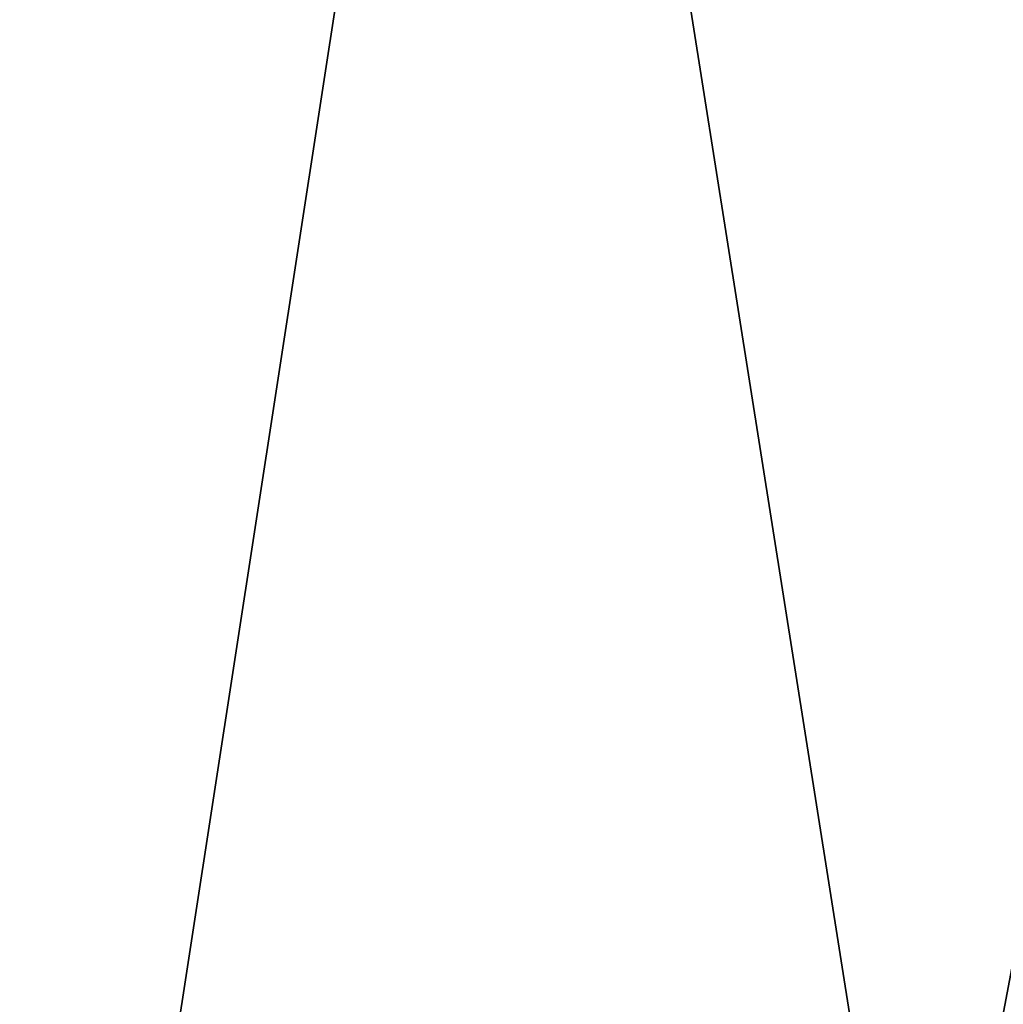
# Model space of a CAD drawing. Header units: millimetres. Extents: x -2036 to 2036, y 12 to 150.
# Tile 191 of 256: x -1975.409 to -1975.156, y 76.409 to 76.662. Entities that reach past the tile are written whole.
import ezdxf

# ---------------------------------------------------------------- set-up
doc = ezdxf.new("R2010")
doc.units = ezdxf.units.MM
doc.header["$LTSCALE"] = 25.4
doc.layers.get('0').update_dxf_attribs({"true_color": 0xff5454})

# ---------------------------------------------------------------- blocks, each defined once
blk = doc.blocks.new('MONO-VIII-2X200-GOLD-7696.STL')
at = {"color": 250, "true_color": 0x262626}
mesh = blk.add_polyface(dxfattribs=at)
corners = [(-1975.380249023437, 77.6197738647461, 117.8155059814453), (-2034.3818359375, 113.583511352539, 40.05553436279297), (-1975.560668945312, 75.15413665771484, 118.0828094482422), (-1982.3828125, 82.19469451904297, 108.5265426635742)]
mesh.append_faces([[corners[k] for k in face] for face in [(0, 1, 2), (1, 0, 3)]], dxfattribs={"vtx0": -1, "color": 250})
mesh = blk.add_polyface(dxfattribs=at)
corners = [(-1981.41064453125, 81.55953216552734, 107.4808197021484), (-1974.175903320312, 76.67288970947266, 117.1140670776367), (-1974.115844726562, 76.44229888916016, 117.2356109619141)]
mesh.append_faces([[corners[k] for k in face] for face in [(0, 1, 2)]], dxfattribs={"color": 250})
mesh = blk.add_polyface(dxfattribs=at)
corners = [(-1975.380249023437, 77.6197738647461, 117.8155059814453), (-1975.560668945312, 75.15413665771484, 118.0828094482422), (-1975.282836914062, 76.9571075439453, 118.088493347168)]
mesh.append_faces([[corners[k] for k in face] for face in [(0, 1, 2)]], dxfattribs={"color": 250})
mesh = blk.add_polyface(dxfattribs=at)
corners = [(-1975.282836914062, 76.9571075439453, 118.088493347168), (-1975.560668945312, 75.15413665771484, 118.0828094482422), (-1975.177856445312, 76.29299926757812, 118.3551177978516)]
mesh.append_faces([[corners[k] for k in face] for face in [(0, 1, 2)]], dxfattribs={"color": 250})
mesh = blk.add_polyface(dxfattribs=at)
corners = [(-1975.282836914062, 76.9571075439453, 118.088493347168), (-1975.177856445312, 76.29299926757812, 118.3551177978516), (-1975.077270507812, 76.82453155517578, 118.3607864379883)]
mesh.append_faces([[corners[k] for k in face] for face in [(0, 1, 2)]], dxfattribs={"color": 250})
at = {"color": 18, "true_color": 0x000000}
mesh = blk.add_polyface(dxfattribs=at)
corners = [(-1973.197021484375, 76.19335174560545, 116.812759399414), (-1975.273193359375, 73.79476928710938, 114.5052032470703), (-1974.15283203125, 73.06278228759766, 115.9914398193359), (-1974.3173828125, 76.92533874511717, 115.3265228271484)]
mesh.append_faces([[corners[k] for k in face] for face in [(0, 1, 2), (1, 0, 3)]], dxfattribs={"vtx0": -1, "color": 18})
at = {"color": 250, "true_color": 0x262626}
mesh = blk.add_polyface(dxfattribs=at)
corners = [(-1974.193603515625, 75.64997863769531, 117.2964553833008), (-1975.077270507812, 76.82453155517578, 118.3607864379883), (-1975.177856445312, 76.29299926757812, 118.3551177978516), (-1974.099243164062, 76.1856002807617, 117.308853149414)]
mesh.append_faces([[corners[k] for k in face] for face in [(0, 1, 2), (1, 0, 3)]], dxfattribs={"vtx0": -1, "color": 250})

msp = doc.modelspace()

# ---------------------------------------------------------------- block references
at = {"color": 0}
msp.add_blockref('MONO-VIII-2X200-GOLD-7696.STL', (0, 0), dxfattribs=at)

doc.saveas('drawing.dxf')
